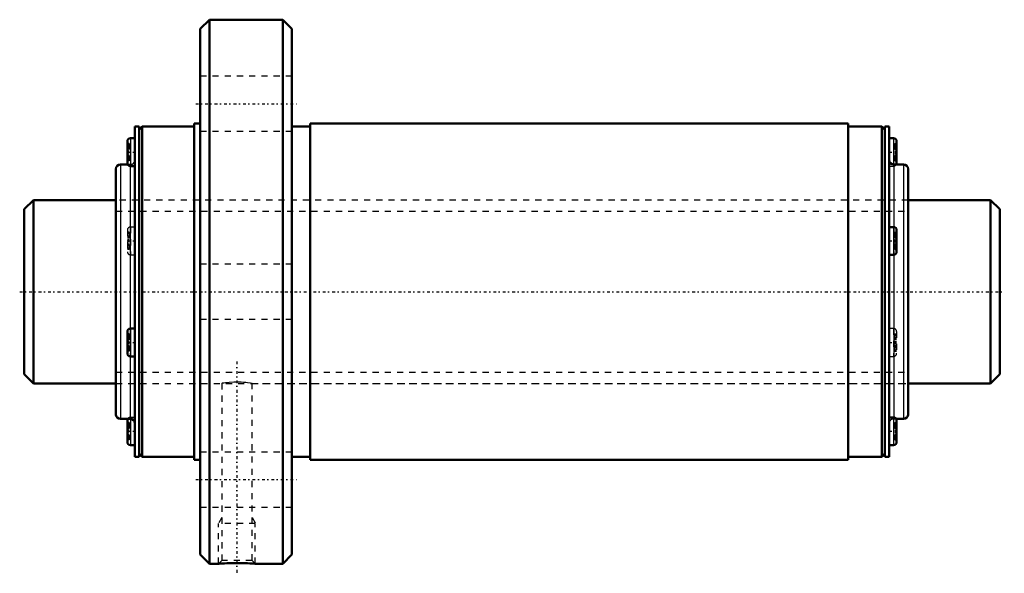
# Model space of a CAD drawing. Header units: millimetres. Extents: x -1 to 160, y -46 to 44.
import ezdxf

# ---------------------------------------------------------------- set-up
doc = ezdxf.new("R2010")
doc.units = ezdxf.units.MM
doc.linetypes.add('Center', pattern=[1.5, 0.45, -0.5, 0.05, -0.5])
doc.linetypes.add('Dashed', pattern=[2, 1, -1])
for name, color, linetype, lineweight in [('2d ConnectionPoints', 7, 'Continuous', 50), ('AM_0', 7, 'Continuous', 50), ('AM_4', 3, 'Continuous', 25), ('AM_5', 3, 'Continuous', 25), ('AM_7', 7, 'Center', 25), ('AM_9', 6, 'Dashed', 25)]:
    doc.layers.add(name, color=color, linetype=linetype, lineweight=lineweight)

# ---------------------------------------------------------------- blocks, each defined once
blk = doc.blocks.new('1_CNF3060_6ZZ_Nut_0_in_CNF3060_6ZZ_159_6LC7T_000_rev_0')
at = {"layer": 'AM_0'}
for p, q in [((30.28, 44.5), (28.8, 43.02)), ((42.32, 44.5), (30.28, 44.5)), ((30.28, 44.5), (30.28, -44.5)), ((43.8, 43.02), (42.32, 44.5)), ((42.32, 44.5), (42.32, -44.5)), ((28.8, 43.02), (28.8, -43.02)), ((43.8, 43.02), (43.8, -43.02)), ((28.8, 27.5), (27.8, 27.5)), ((27.8, 27.5), (27.8, -27.5)), ((134.8, 27.5), (46.8, 27.5)), ((46.8, 27.5), (46.8, -27.5)), ((134.8, 27.5), (134.8, -27.5)), ((18.8, 27), (18.07, 27)), ((18.07, 27), (18.07, -27)), ((18.8, 27), (18.8, -27)), ((19.3, 27), (18.8, 26.5)), ((27.8, 27), (19.3, 27)), ((19.3, 27), (19.3, -27)), ((46.8, 27), (43.8, 27)), ((140.3, 27), (134.8, 27)), ((140.8, 26.5), (140.3, 27)), ((140.3, 27), (140.3, -27)), ((141.53, 27), (140.8, 27)), ((140.8, 27), (140.8, -27)), ((141.53, 27), (141.53, -27)), ((16.87, 24.6), (16.87, 21.06)), ((18.07, 25.1), (17.37, 25.1)), ((142.23, 25.1), (141.53, 25.1)), ((142.73, 24.6), (142.73, 21.06)), ((15, 20.07), (15, -20.07)), ((16.95, 20.8), (15.73, 20.8)), ((17.37, 20.56), (18.07, 20.56)), ((143.87, 20.8), (142.26, 20.8)), ((144.6, 20.07), (144.6, -20.07)), ((142.23, 10.58), (141.53, 10.58)), ((142.73, 10.08), (142.73, 6.54)), ((141.53, 6.04), (142.23, 6.04)), ((18.07, -6.04), (17.37, -6.04)), ((16.87, -6.54), (16.87, -10.08)), ((17.37, -10.58), (18.07, -10.58)), ((15.73, -20.8), (17.34, -20.8)), ((142.23, -20.56), (141.53, -20.56)), ((142.65, -20.8), (143.87, -20.8)), ((16.87, -21.06), (16.87, -24.6)), ((142.73, -21.06), (142.73, -24.6)), ((17.37, -25.1), (18.07, -25.1)), ((141.53, -25.1), (142.23, -25.1)), ((18.07, -27), (18.8, -27)), ((18.8, -26.5), (19.3, -27)), ((19.3, -27), (27.8, -27)), ((43.8, -27), (46.8, -27)), ((134.8, -27), (140.3, -27)), ((140.3, -27), (140.8, -26.5)), ((140.8, -27), (141.53, -27)), ((27.8, -27.5), (28.8, -27.5)), ((46.8, -27.5), (134.8, -27.5)), ((28.8, -43.02), (30.28, -44.5)), ((42.32, -44.5), (43.8, -43.02)), ((30.28, -44.5), (31.8, -44.5)), ((37.79, -44.5), (42.32, -44.5))]:
    blk.add_line(p, q, dxfattribs=at)
blk.add_lwpolyline([(31.8, -44.5), (31.84, -44.5), (31.96, -44.49), (32.15, -44.48), (32.41, -44.47), (32.74, -44.45), (33.13, -44.43), (33.57, -44.42), (34.04, -44.41), (34.55, -44.41), (35.06, -44.41), (35.57, -44.41), (36.06, -44.42), (36.52, -44.44), (36.91, -44.45), (37.25, -44.47), (37.51, -44.48), (37.69, -44.49), (37.78, -44.5), (37.8, -44.5)], dxfattribs=at)
for centre, radius, start, end in [((17.37, 24.6), 0.5, 90, 180), ((142.23, 24.6), 0.5, 360, 90), ((17.37, 21.06), 0.5, 180, 270), ((142.26, 21.53), 0.73, 180, 270), ((142.23, 21.06), 0.5, 328.0579, 0), ((15.73, 20.07), 0.73, 90, 180), ((143.87, 20.07), 0.73, 360, 90), ((142.23, 10.08), 0.5, 360, 90), ((142.23, 6.54), 0.5, 270, 0), ((17.37, -6.54), 0.5, 90, 180), ((17.37, -10.08), 0.5, 180, 270), ((15.73, -20.07), 0.73, 180, 270), ((17.37, -21.06), 0.5, 148.0579, 180), ((17.34, -21.53), 0.73, 360, 90), ((142.23, -21.06), 0.5, 360, 90), ((143.87, -20.07), 0.73, 270, 0), ((17.37, -24.6), 0.5, 180, 270), ((142.23, -24.6), 0.5, 270, 0)]:
    blk.add_arc(centre, radius, start, end, dxfattribs=at)
at = {"layer": 'AM_4'}
for p, q in [((17.37, 25.1), (17.37, 20.56)), ((142.23, 25.1), (142.23, 20.8)), ((15.73, 20.8), (15.73, -20.8)), ((17.34, 20.57), (17.34, -6.04)), ((142.26, 20.8), (142.26, 10.58)), ((143.87, 20.8), (143.87, -20.8)), ((142.23, 10.58), (142.23, 6.04)), ((142.26, 6.04), (142.26, -20.57)), ((17.37, -6.04), (17.37, -10.58)), ((17.34, -10.58), (17.34, -20.8)), ((17.37, -20.8), (17.37, -25.1)), ((142.23, -20.56), (142.23, -25.1))]:
    blk.add_line(p, q, dxfattribs=at)
at = {"layer": 'AM_5', "linetype": 'Dashed'}
for p, q in [((32.34, -36.96), (31.8, -37.9)), ((37.26, -36.96), (37.8, -37.9)), ((37.8, -37.9), (31.8, -37.9)), ((31.8, -44.5), (31.8, -37.9)), ((37.8, -44.5), (37.8, -37.9))]:
    blk.add_line(p, q, dxfattribs=at)
at = {"layer": 'AM_7'}
for p, q in [((28.05, 30.74), (44.55, 30.74)), ((16.81, 22.83), (18.13, 22.83)), ((141.47, 22.83), (142.79, 22.83)), ((16.81, 8.31), (18.13, 8.31)), ((141.47, 8.31), (142.79, 8.31)), ((16.81, -8.31), (18.13, -8.31)), ((141.47, -8.31), (142.79, -8.31)), ((34.8, -11.43), (34.8, -46.08)), ((16.81, -22.83), (18.13, -22.83)), ((141.47, -22.83), (142.79, -22.83)), ((28.05, -30.74), (44.55, -30.74))]:
    blk.add_line(p, q, dxfattribs=at)
at = {"layer": 'AM_9'}
for p, q in [((43.8, 35.24), (28.8, 35.24)), ((28.8, 26.24), (43.8, 26.24)), ((17.17, 24.26), (16.87, 24.26)), ((17.17, 24.26), (17.17, 21.41)), ((142.43, 24.26), (142.73, 24.26)), ((142.43, 24.26), (142.43, 21.41)), ((17.17, 24.04), (16.87, 24.04)), ((17.17, 23.62), (16.87, 23.62)), ((17.17, 23.57), (16.87, 23.57)), ((17.17, 23.37), (16.87, 23.37)), ((16.87, 23.35), (17.17, 23.35)), ((17.17, 23.34), (16.87, 23.34)), ((17.17, 23), (16.87, 23)), ((17.17, 22.92), (16.87, 22.92)), ((17.17, 22.75), (16.87, 22.75)), ((17.17, 22.67), (16.87, 22.67)), ((142.43, 24.04), (142.73, 24.04)), ((142.43, 23.62), (142.73, 23.62)), ((142.43, 23.57), (142.73, 23.57)), ((142.43, 23.37), (142.73, 23.37)), ((142.43, 23.35), (142.73, 23.35)), ((142.43, 23.34), (142.73, 23.34)), ((142.43, 23), (142.73, 23)), ((142.43, 22.92), (142.73, 22.92)), ((142.43, 22.75), (142.73, 22.75)), ((142.43, 22.67), (142.73, 22.67)), ((17.17, 22.33), (16.87, 22.33)), ((17.17, 22.32), (16.87, 22.32)), ((17.17, 22.3), (16.87, 22.3)), ((17.17, 22.1), (16.87, 22.1)), ((17.17, 22.05), (16.87, 22.05)), ((17.17, 21.63), (16.87, 21.63)), ((17.17, 21.41), (16.87, 21.41)), ((142.43, 22.33), (142.73, 22.33)), ((142.73, 22.32), (142.43, 22.32)), ((142.43, 22.3), (142.73, 22.3)), ((142.43, 22.1), (142.73, 22.1)), ((142.43, 22.05), (142.73, 22.05)), ((142.43, 21.63), (142.73, 21.63)), ((142.43, 21.41), (142.73, 21.41)), ((17.34, 20.8), (16.95, 20.8)), ((17.34, 20.8), (17.34, 20.57)), ((141.53, 20.56), (142.23, 20.56)), ((142.23, 20.8), (142.23, 20.56)), ((144.6, 15), (15, 15)), ((16.87, 10.08), (16.87, 6.54)), ((17.17, 9.74), (16.87, 9.74)), ((17.17, 9.74), (17.17, 6.88)), ((18.07, 10.58), (17.37, 10.58)), ((17.37, 10.58), (17.37, 6.04)), ((142.26, 10.58), (142.26, 6.04)), ((142.43, 9.74), (142.73, 9.74)), ((142.43, 9.74), (142.43, 6.88)), ((17.17, 9.51), (16.87, 9.51)), ((17.17, 9.1), (16.87, 9.1)), ((17.17, 9.04), (16.87, 9.04)), ((17.17, 8.85), (16.87, 8.85)), ((16.87, 8.83), (17.17, 8.83)), ((17.17, 8.82), (16.87, 8.82)), ((17.17, 8.48), (16.87, 8.48)), ((17.17, 8.4), (16.87, 8.4)), ((17.17, 8.23), (16.87, 8.23)), ((17.17, 8.14), (16.87, 8.14)), ((142.43, 9.51), (142.73, 9.51)), ((142.43, 9.1), (142.73, 9.1)), ((142.43, 9.04), (142.73, 9.04)), ((142.43, 8.85), (142.73, 8.85)), ((142.43, 8.83), (142.73, 8.83)), ((142.43, 8.82), (142.73, 8.82)), ((142.43, 8.48), (142.73, 8.48)), ((142.43, 8.4), (142.73, 8.4)), ((142.43, 8.23), (142.73, 8.23)), ((142.43, 8.14), (142.73, 8.14)), ((17.17, 7.8), (16.87, 7.8)), ((17.17, 7.8), (16.87, 7.8)), ((17.17, 7.78), (16.87, 7.78)), ((17.17, 7.58), (16.87, 7.58)), ((17.17, 7.52), (16.87, 7.52)), ((17.17, 7.11), (16.87, 7.11)), ((17.17, 6.88), (16.87, 6.88)), ((142.73, 7.8), (142.43, 7.8)), ((142.43, 7.8), (142.73, 7.8)), ((142.43, 7.78), (142.73, 7.78)), ((142.43, 7.58), (142.73, 7.58)), ((142.43, 7.52), (142.73, 7.52)), ((142.43, 7.11), (142.73, 7.11)), ((142.43, 6.88), (142.73, 6.88)), ((17.37, 6.04), (18.07, 6.04)), ((43.8, 4.5), (28.8, 4.5)), ((28.8, -4.5), (43.8, -4.5)), ((17.34, -6.04), (17.34, -10.58)), ((142.23, -6.04), (141.53, -6.04)), ((142.23, -6.04), (142.23, -10.58)), ((17.17, -6.88), (16.87, -6.88)), ((17.17, -7.11), (16.87, -7.11)), ((17.17, -7.52), (16.87, -7.52)), ((17.17, -7.58), (16.87, -7.58)), ((17.17, -7.78), (16.87, -7.78)), ((16.87, -7.8), (17.17, -7.8)), ((17.17, -7.8), (16.87, -7.8)), ((17.17, -6.88), (17.17, -9.74)), ((142.43, -6.88), (142.73, -6.88)), ((142.43, -6.88), (142.43, -9.74)), ((142.43, -7.11), (142.73, -7.11)), ((142.43, -7.52), (142.73, -7.52)), ((142.43, -7.58), (142.73, -7.58)), ((142.43, -7.78), (142.73, -7.78)), ((142.43, -7.8), (142.73, -7.8)), ((142.43, -7.8), (142.73, -7.8)), ((142.73, -6.54), (142.73, -10.08)), ((17.17, -8.14), (16.87, -8.14)), ((17.17, -8.23), (16.87, -8.23)), ((17.17, -8.4), (16.87, -8.4)), ((17.17, -8.48), (16.87, -8.48)), ((17.17, -8.82), (16.87, -8.82)), ((17.17, -8.83), (16.87, -8.83)), ((17.17, -8.85), (16.87, -8.85)), ((17.17, -9.04), (16.87, -9.04)), ((17.17, -9.1), (16.87, -9.1)), ((17.17, -9.51), (16.87, -9.51)), ((142.43, -8.14), (142.73, -8.14)), ((142.43, -8.23), (142.73, -8.23)), ((142.43, -8.4), (142.73, -8.4)), ((142.43, -8.48), (142.73, -8.48)), ((142.43, -8.82), (142.73, -8.82)), ((142.73, -8.83), (142.43, -8.83)), ((142.43, -8.85), (142.73, -8.85)), ((142.43, -9.04), (142.73, -9.04)), ((142.43, -9.1), (142.73, -9.1)), ((142.43, -9.51), (142.73, -9.51)), ((17.17, -9.74), (16.87, -9.74)), ((141.53, -10.58), (142.23, -10.58)), ((142.43, -9.74), (142.73, -9.74)), ((15, -15), (32.35, -15)), ((32.34, -15), (32.34, -43.96)), ((34.76, -14.8), (34.8, -14.8)), ((37.25, -15), (144.6, -15)), ((37.26, -43.96), (37.26, -15)), ((18.07, -20.56), (17.37, -20.56)), ((17.37, -20.56), (17.37, -20.8)), ((142.26, -20.57), (142.26, -20.8)), ((142.26, -20.8), (142.65, -20.8)), ((17.17, -21.41), (16.87, -21.41)), ((17.17, -21.63), (16.87, -21.63)), ((17.17, -22.05), (16.87, -22.05)), ((17.17, -22.1), (16.87, -22.1)), ((17.17, -22.3), (16.87, -22.3)), ((16.87, -22.32), (17.17, -22.32)), ((17.17, -22.33), (16.87, -22.33)), ((17.17, -21.41), (17.17, -24.26)), ((142.43, -21.41), (142.73, -21.41)), ((142.43, -21.41), (142.43, -24.26)), ((142.43, -21.63), (142.73, -21.63)), ((142.43, -22.05), (142.73, -22.05)), ((142.43, -22.1), (142.73, -22.1)), ((142.43, -22.3), (142.73, -22.3)), ((142.43, -22.32), (142.73, -22.32)), ((142.43, -22.33), (142.73, -22.33)), ((17.17, -22.67), (16.87, -22.67)), ((17.17, -22.75), (16.87, -22.75)), ((17.17, -22.92), (16.87, -22.92)), ((17.17, -23), (16.87, -23)), ((17.17, -23.34), (16.87, -23.34)), ((17.17, -23.35), (16.87, -23.35)), ((17.17, -23.37), (16.87, -23.37)), ((17.17, -23.57), (16.87, -23.57)), ((17.17, -23.62), (16.87, -23.62)), ((17.17, -24.04), (16.87, -24.04)), ((142.43, -22.67), (142.73, -22.67)), ((142.43, -22.75), (142.73, -22.75)), ((142.43, -22.92), (142.73, -22.92)), ((142.43, -23), (142.73, -23)), ((142.43, -23.34), (142.73, -23.34)), ((142.73, -23.35), (142.43, -23.35)), ((142.43, -23.37), (142.73, -23.37)), ((142.43, -23.57), (142.73, -23.57)), ((142.43, -23.62), (142.73, -23.62)), ((142.43, -24.04), (142.73, -24.04)), ((17.17, -24.26), (16.87, -24.26)), ((142.43, -24.26), (142.73, -24.26)), ((43.8, -26.24), (28.8, -26.24)), ((28.8, -35.24), (43.8, -35.24)), ((32.34, -43.96), (31.8, -44.5)), ((37.26, -43.96), (32.34, -43.96)), ((32.71, -44.45), (32.67, -44.45)), ((37.8, -44.5), (37.26, -43.96))]:
    blk.add_line(p, q, dxfattribs=at)
blk.add_lwpolyline([(37.26, -15), (37.24, -15), (37.02, -14.96), (36.55, -14.9), (36.24, -14.87), (35.88, -14.84), (35.5, -14.81), (35.09, -14.8), (34.68, -14.8), (34.27, -14.81), (33.52, -14.85), (32.9, -14.92), (32.67, -14.95), (32.49, -14.98), (32.38, -14.99), (32.34, -15), (32.34, -15)], dxfattribs=at)
for centre, radius, start, end in [((17.34, 21.53), 0.73, 270, 0), ((142.23, 21.06), 0.5, 270, 328.0579), ((17.37, 10.08), 0.5, 90, 180), ((17.37, 6.54), 0.5, 180, 270), ((142.23, -6.54), 0.5, 360, 90), ((142.23, -10.08), 0.5, 270, 0), ((17.37, -21.06), 0.5, 90, 148.0579), ((142.26, -21.53), 0.73, 90, 180)]:
    blk.add_arc(centre, radius, start, end, dxfattribs=at)
blk = doc.blocks.new('2_CNF3060_60ZZ0_Shaft_0_in_CNF3060_6ZZ_159_6LC7T_000_rev_0')
at = {"layer": 'AM_0'}
for p, q in [((1.5, 15), (0, 13.5)), ((15, 15), (1.5, 15)), ((1.5, 15), (1.5, -15)), ((158.1, 15), (144.6, 15)), ((159.6, 13.5), (158.1, 15)), ((158.1, 15), (158.1, -15)), ((0, 13.5), (0, -13.5)), ((159.6, 13.5), (159.6, -13.5)), ((0, -13.5), (1.5, -15)), ((158.1, -15), (159.6, -13.5)), ((1.5, -15), (15, -15)), ((144.6, -15), (158.1, -15))]:
    blk.add_line(p, q, dxfattribs=at)
at = {"layer": 'AM_5', "linetype": 'Dashed'}
for p, q in [((15, 13.1595), (144.6, 13.1595)), ((15, -13.1595), (144.6, -13.1595))]:
    blk.add_line(p, q, dxfattribs=at)
at = {"layer": 'AM_7'}
blk.add_line((-0.75, 0), (160.35, 0), dxfattribs=at)
at = {"layer": 'AM_9'}
for p, q in [((144.6, 15), (15, 15)), ((15, -15), (144.6, -15))]:
    blk.add_line(p, q, dxfattribs=at)

msp = doc.modelspace()

# ---------------------------------------------------------------- linework, layer by layer
at = {"layer": '2d ConnectionPoints'}
msp.add_point((0, 0), dxfattribs=at)

# ---------------------------------------------------------------- block references
for name in ['1_CNF3060_6ZZ_Nut_0_in_CNF3060_6ZZ_159_6LC7T_000_rev_0', '2_CNF3060_60ZZ0_Shaft_0_in_CNF3060_6ZZ_159_6LC7T_000_rev_0']:
    msp.add_blockref(name, (0, 0))

doc.saveas('drawing.dxf')
